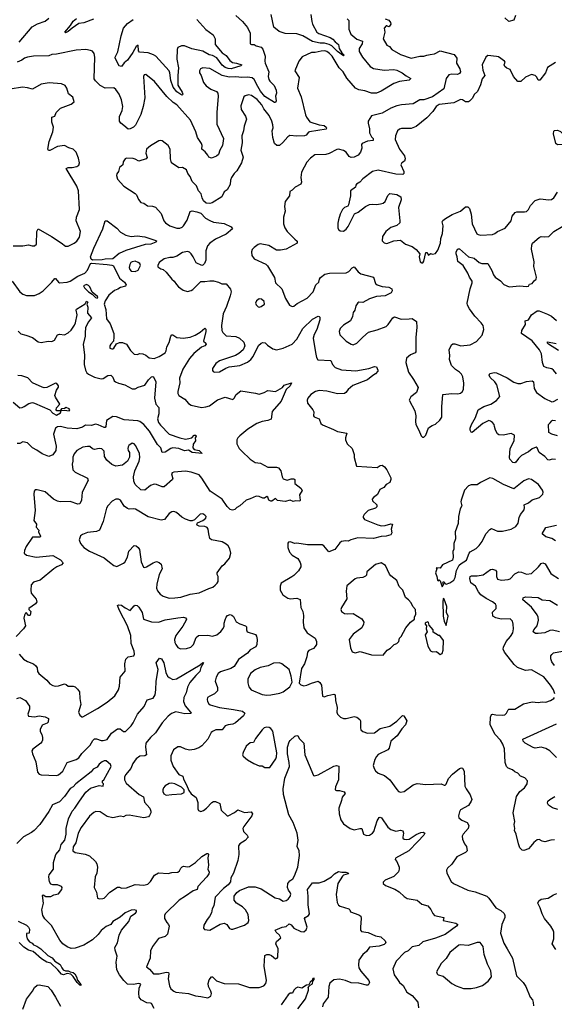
# Model space of a CAD drawing. Extents: x 1954678 to 2060275, y 904822 to 1016299.
# Tile 202 of 256: x 1980554 to 1986072, y 959170 to 969333. Entities that reach past the tile are written whole.
import ezdxf

# ---------------------------------------------------------------- set-up
doc = ezdxf.new("R2010")
doc.units = 0

msp = doc.modelspace()

# ---------------------------------------------------------------- linework, layer by layer
at = {"layer": '0CON20XD'}
for points in [[(1982786, 969376), (1982854, 969315), (1982905, 969251), (1982933, 969195), (1982934, 969084), (1982945, 969078), (1982975, 969078), (1982994, 969064), (1983045, 969050), (1983065, 969028), (1983088, 968955), (1983084, 968906), (1983089, 968885), (1983126, 968795), (1983118, 968745), (1983125, 968715), (1983135, 968698), (1983182, 968652), (1983202, 968605), (1983204, 968575), (1983194, 968545), (1983201, 968495), (1983195, 968477), (1983185, 968477), (1983085, 968540), (1983039, 968595), (1983013, 968643), (1982974, 968715), (1982955, 968732), (1982905, 968739), (1982845, 968735), (1982785, 968743), (1982715, 968738), (1982645, 968755), (1982515, 968829), (1982445, 968837), (1982419, 968825), (1982410, 968805), (1982410, 968785), (1982427, 968757), (1982452, 968685), (1982480, 968650), (1982526, 968616), (1982585, 968590), (1982599, 968575), (1982602, 968545), (1982588, 968375), (1982589, 968255), (1982657, 968105), (1982647, 968035), (1982618, 967985), (1982605, 967942), (1982585, 967923), (1982535, 967904), (1982506, 967915), (1982495, 967933), (1982469, 967969), (1982434, 967995), (1982437, 968035), (1982432, 968055), (1982388, 968118), (1982372, 968175), (1982318, 968295), (1982177, 968455), (1982139, 968479), (1982071, 968541), (1981945, 968693), (1981855, 968768), (1981840, 968765), (1981831, 968745), (1981844, 968525), (1981829, 968435), (1981803, 968355), (1981750, 968245), (1981729, 968225), (1981695, 968206), (1981675, 968204), (1981630, 968240), (1981597, 968265), (1981584, 968285), (1981584, 968335), (1981611, 968395), (1981617, 968435), (1981606, 968505), (1981580, 968565), (1981545, 968611), (1981525, 968628), (1981435, 968626), (1981385, 968652), (1981335, 968702), (1981323, 968723), (1981328, 968945), (1981323, 968985), (1981305, 969007), (1981285, 969016), (1981235, 969024), (1981135, 969019), (1980935, 968976), (1980885, 968972), (1980855, 968960), (1980695, 968956), (1980635, 968947), (1980605, 968937), (1980575, 968915), (1980527, 968893)], [(1980550, 969100), (1980681, 969259), (1980739, 969291), (1980815, 969316), (1980855, 969350)], [(1981315, 969338), (1981215, 969301), (1981165, 969292), (1981094, 969246), (1981055, 969210), (1981025, 969198), (1981020, 969205), (1981077, 969273), (1981105, 969317), (1981139, 969345)], [(1982383, 969335), (1982475, 969231), (1982550, 969175), (1982570, 969135), (1982570, 969075), (1982645, 968992), (1982685, 968963), (1982722, 968912), (1982752, 968892), (1982793, 968885), (1982847, 968865), (1982837, 968855), (1982735, 968825), (1982705, 968828), (1982675, 968840), (1982645, 968863), (1982588, 968938), (1982545, 968962), (1982509, 968970), (1982445, 969007), (1982332, 969032), (1982255, 969063), (1982225, 969062), (1982185, 969045), (1982178, 969025), (1982176, 968925), (1982194, 968835), (1982186, 968755), (1982186, 968656), (1982231, 968585), (1982236, 968564), (1982234, 968556), (1982226, 968554), (1982175, 968588), (1982137, 968635), (1982113, 968705), (1982104, 968784), (1982095, 968806), (1981958, 968955), (1981935, 968971), (1981879, 968989), (1981789, 968999), (1981780, 969010), (1981775, 969069), (1981755, 969056), (1981720, 968995), (1981666, 968914), (1981632, 968888), (1981605, 968848), (1981581, 968855), (1981538, 968935), (1981538, 968945), (1981568, 969002), (1981600, 969165), (1981626, 969245), (1981665, 969295), (1981724, 969336)], [(1983935, 969342), (1983951, 969325), (1983950, 969235), (1983972, 969182), (1984032, 969132), (1984092, 969112), (1984090, 969085), (1984059, 969035), (1984059, 969005), (1984093, 968945), (1984170, 968850), (1984205, 968830), (1984315, 968813), (1984415, 968820), (1984445, 968813), (1984502, 968785), (1984542, 968752), (1984592, 968725), (1984573, 968707), (1984475, 968695), (1984415, 968674), (1984284, 968595), (1984235, 968574), (1984185, 968573), (1984115, 968599), (1984055, 968608), (1984019, 968625), (1983929, 968729), (1983893, 968795), (1983851, 968835), (1983778, 968955), (1983751, 968985), (1983725, 969004), (1983705, 969010), (1983665, 969009), (1983605, 968995), (1983565, 968995), (1983471, 968949), (1983436, 968905), (1983393, 968805), (1983440, 968735), (1983422, 968625), (1983458, 968538), (1983505, 968351), (1983515, 968326), (1983548, 968278), (1983645, 968246), (1983695, 968241), (1983718, 968225), (1983722, 968215), (1983717, 968203), (1983545, 968174), (1983535, 968171), (1983509, 968141), (1983495, 968135), (1983415, 968129), (1983343, 968137), (1983321, 968125), (1983270, 968065), (1983235, 968034), (1983208, 968035), (1983184, 968055), (1983166, 968116), (1983160, 968185), (1983169, 968215), (1983166, 968246), (1983156, 968285), (1983129, 968345), (1983075, 968411), (1983053, 968455), (1983005, 968510), (1982945, 968550), (1982915, 968556), (1982882, 968548), (1982866, 968535), (1982838, 968442), (1982839, 968405), (1982885, 968337), (1982894, 968305), (1982870, 968235), (1982863, 968185), (1982846, 968134), (1982849, 968061), (1982838, 967985), (1982862, 967915), (1982844, 967855), (1982795, 967771), (1982766, 967745), (1982740, 967705), (1982729, 967675), (1982725, 967631), (1982694, 967575), (1982663, 967555), (1982641, 967505), (1982539, 967441), (1982515, 967435), (1982480, 967440), (1982452, 967462), (1982436, 967495), (1982427, 967535), (1982399, 967565), (1982379, 967619), (1982335, 967664), (1982314, 967715), (1982289, 967745), (1982275, 967782), (1982235, 967807), (1982195, 967804), (1982122, 967855), (1982110, 967895), (1982106, 967995), (1982085, 968035), (1982025, 968082), (1982005, 968086), (1981989, 968081), (1981905, 968031), (1981864, 967995), (1981856, 967955), (1981869, 967911), (1981860, 967895), (1981785, 967871), (1981745, 967894), (1981725, 967899), (1981656, 967904), (1981642, 967898), (1981623, 967865), (1981617, 967835), (1981584, 967806), (1981574, 967766), (1981555, 967740), (1981553, 967725), (1981564, 967685), (1981629, 967615), (1981745, 967539), (1981758, 967525), (1981780, 967475), (1981805, 967446), (1981835, 967438), (1981873, 967413), (1981925, 967409), (1981955, 967396), (1982013, 967333), (1982041, 967255), (1982059, 967235), (1982104, 967205), (1982175, 967181), (1982205, 967181), (1982230, 967190), (1982245, 967204), (1982283, 967265), (1982315, 967354), (1982335, 967359), (1982381, 967349), (1982424, 967334), (1982470, 967285), (1982515, 967260), (1982555, 967244), (1982665, 967230), (1982736, 967196), (1982752, 967175), (1982685, 967118), (1982575, 967067), (1982518, 967025), (1982492, 966998), (1982474, 966946), (1982475, 966850), (1982463, 966815), (1982445, 966798), (1982435, 966797), (1982375, 966824), (1982346, 966885), (1982325, 966916), (1982305, 966932), (1982285, 966939), (1982235, 966929), (1982175, 966893), (1982135, 966878), (1982105, 966878), (1982046, 966864), (1981992, 966828), (1981978, 966795), (1981981, 966781), (1982010, 966760), (1982035, 966753), (1982066, 966726), (1982124, 966654), (1982148, 966635), (1982171, 966601)], [(1984325, 969341), (1984365, 969327), (1984380, 969305), (1984383, 969285), (1984372, 969265), (1984365, 969260), (1984345, 969270), (1984335, 969269), (1984316, 969245), (1984321, 969205), (1984304, 969135), (1984345, 969070), (1984370, 969055), (1984396, 969026), (1984484, 968974), (1984595, 968935), (1984685, 968956), (1984725, 968956), (1984755, 968968), (1984792, 968972), (1984835, 968981), (1984895, 969010), (1985037, 968975), (1985066, 968935), (1985062, 968885), (1985098, 968825), (1985102, 968795), (1985095, 968776), (1985073, 968767), (1985015, 968772), (1984985, 968763), (1984957, 968725), (1984931, 968619), (1984814, 968535), (1984725, 968506), (1984685, 968504), (1984615, 968463), (1984495, 968454), (1984447, 968443), (1984385, 968421), (1984295, 968369), (1984185, 968340), (1984152, 968285), (1984149, 968265), (1984164, 968205), (1984164, 968165), (1984186, 968125), (1984201, 968105), (1984202, 968085), (1984145, 968079), (1984090, 968055), (1984083, 968045), (1984087, 968005), (1984073, 967965), (1984046, 967935), (1984007, 967913), (1983975, 967910), (1983955, 967919), (1983923, 967965), (1983895, 967984), (1983845, 967995), (1983826, 967994), (1983748, 967952), (1983715, 967941), (1983601, 967939), (1983556, 967905), (1983517, 967863), (1983462, 967758), (1983457, 967705), (1983464, 967656), (1983457, 967635), (1983396, 967604), (1983365, 967572), (1983341, 967559), (1983337, 967515), (1983294, 967455), (1983288, 967405), (1983294, 967355), (1983276, 967295), (1983276, 967225), (1983289, 967185), (1983316, 967145), (1983395, 967067), (1983417, 967045), (1983417, 967025), (1983305, 966964), (1983247, 966953), (1983205, 966954), (1983125, 967002), (1983035, 967019), (1983015, 967012), (1982975, 966981), (1982955, 966960), (1982946, 966935), (1982950, 966900), (1982975, 966864), (1983095, 966810), (1983112, 966792), (1983185, 966672), (1983194, 966615), (1983260, 966555), (1983297, 966455), (1983338, 966385), (1983365, 966373), (1983385, 966377), (1983418, 966402), (1983520, 966460), (1983582, 966525), (1983612, 966595), (1983643, 966625), (1983649, 966655), (1983660, 966670), (1983705, 966706), (1983752, 966718), (1983925, 966721), (1983950, 966735), (1983985, 966771), (1984005, 966783), (1984049, 966729), (1984075, 966710), (1984205, 966674), (1984228, 966608), (1984243, 966595), (1984295, 966578), (1984365, 966571), (1984394, 966555), (1984397, 966535), (1984387, 966513), (1984325, 966482), (1984235, 966475), (1984165, 966453), (1984095, 966412), (1984055, 966416), (1984045, 966411), (1984025, 966380), (1984013, 966335), (1983995, 966309), (1983990, 966270), (1983968, 966225), (1983895, 966180), (1983861, 966145), (1983850, 966115), (1983859, 966079), (1983923, 966013), (1983975, 965982), (1983995, 965978), (1984035, 965994), (1984094, 966055), (1984155, 966107), (1984245, 966130), (1984336, 966165), (1984358, 966185), (1984406, 966254), (1984423, 966267), (1984493, 966243), (1984575, 966244), (1984605, 966250), (1984649, 966219), (1984653, 966157), (1984644, 966055), (1984642, 965905), (1984635, 965894), (1984586, 965874), (1984545, 965838), (1984539, 965795), (1984566, 965696), (1984620, 965620), (1984668, 965535), (1984651, 965485), (1984590, 965440), (1984574, 965405), (1984633, 965295), (1984643, 965243), (1984639, 965185), (1984644, 965155), (1984673, 965095), (1984697, 965037), (1984712, 965022), (1984725, 965022)], [(1983559, 969385), (1983568, 969315), (1983576, 969285), (1983621, 969205), (1983640, 969190), (1983759, 969149), (1983785, 969132), (1983811, 969105), (1983843, 969075), (1983851, 969035), (1983880, 968990), (1983904, 968965), (1983895, 968959), (1983835, 969003), (1983775, 969064), (1983748, 969078), (1983701, 969091), (1983655, 969091), (1983575, 969107), (1983475, 969167), (1983416, 969185), (1983295, 969190), (1983231, 969211), (1983178, 969255), (1983151, 969385)], [(1985672, 969375), (1985653, 969327), (1985604, 969314), (1985562, 969352)], [(1986085, 968892), (1986002, 968838), (1985980, 968785), (1985922, 968708), (1985905, 968710), (1985891, 968741), (1985876, 968756), (1985838, 968768), (1985775, 968738), (1985725, 968694), (1985695, 968693), (1985651, 968745), (1985615, 968820), (1985583, 968833), (1985561, 968851), (1985556, 968865), (1985566, 968895), (1985559, 968905), (1985495, 968948), (1985474, 968954), (1985385, 968962), (1985364, 968946), (1985329, 968865), (1985335, 968810), (1985356, 968755), (1985327, 968723), (1985309, 968661), (1985278, 968592), (1985245, 968559), (1985229, 968521), (1985195, 968491), (1985185, 968484), (1985155, 968484), (1985125, 968506), (1985105, 968510), (1985035, 968475), (1984885, 968458), (1984854, 968435), (1984819, 968385), (1984755, 968319), (1984645, 968230), (1984595, 968211), (1984495, 968208), (1984475, 968202), (1984455, 968186), (1984432, 968135), (1984431, 968095), (1984475, 967995), (1984525, 967929), (1984533, 967895), (1984526, 967874), (1984497, 967855), (1984487, 967835), (1984520, 967765), (1984520, 967745), (1984510, 967735), (1984435, 967738), (1984255, 967778), (1984196, 967764), (1984095, 967689), (1984065, 967655), (1984031, 967635), (1984022, 967625), (1984020, 967605), (1983970, 967565), (1983970, 967515), (1983949, 967421), (1983941, 967409), (1983908, 967395), (1983887, 967375), (1983863, 967327), (1983844, 967266), (1983838, 967232), (1983839, 967185), (1983846, 967166), (1983862, 967152), (1983895, 967149), (1983925, 967172), (1983945, 967199), (1984010, 967330), (1984046, 967345), (1984124, 967406), (1984165, 967425), (1984195, 967430), (1984236, 967424), (1984279, 967431), (1984305, 967440), (1984325, 967456), (1984355, 967519), (1984375, 967540), (1984447, 967527), (1984488, 967505), (1984493, 967473), (1984464, 967395), (1984479, 967255), (1984476, 967235), (1984445, 967209), (1984385, 967186), (1984332, 967148), (1984300, 967095), (1984295, 967050), (1984315, 967030), (1984345, 967024), (1984415, 967051), (1984485, 967056), (1984535, 967016), (1984605, 966991), (1984645, 966960), (1984683, 966915), (1984678, 966885), (1984687, 966835), (1984705, 966822)], [(1980485, 967000), (1980585, 966997), (1980645, 967010), (1980682, 966998), (1980705, 966998), (1980727, 967015), (1980732, 967145), (1980745, 967174), (1980882, 967095), (1980981, 967031), (1981025, 966994), (1981055, 966996), (1981116, 967025), (1981145, 967048), (1981171, 967089), (1981181, 967145), (1981136, 967256), (1981139, 967295), (1981170, 967375), (1981161, 967565), (1981143, 967613), (1981033, 967795), (1981054, 967806), (1981095, 967807), (1981145, 967818), (1981165, 967830), (1981170, 967855), (1981160, 967905), (1981136, 967965), (1981105, 967996), (1981060, 968010), (1981015, 968033), (1980945, 968024), (1980865, 967981), (1980852, 967982), (1980844, 967995), (1980858, 968075), (1980896, 968174), (1980904, 968225), (1980887, 968275), (1980884, 968326), (1980915, 968337), (1980930, 968375), (1980975, 968419), (1981085, 968459), (1981116, 968485), (1981103, 968533), (1981057, 968567), (1981042, 968625), (1981023, 968653), (1980985, 968672), (1980859, 968681), (1980775, 968668), (1980685, 968616), (1980635, 968630), (1980584, 968636), (1980455, 968616)], [(1986105, 968040), (1986089, 968055), (1986064, 968154), (1986068, 968182), (1986075, 968190), (1986105, 968192), (1986135, 968177), (1986172, 968145), (1986185, 968122), (1986230, 968095), (1986232, 968085), (1986223, 968075), (1986165, 968043), (1986105, 968040)], [(1984705, 966822), (1984715, 966823), (1984725, 966840), (1984745, 966930), (1984755, 966930), (1984775, 966902), (1984795, 966920), (1984815, 966913), (1984845, 966921), (1984870, 966955), (1984896, 967025), (1984902, 967075), (1984919, 967125), (1984924, 967204), (1984913, 967245), (1984921, 967259), (1984948, 967282), (1985018, 967322), (1985105, 967356), (1985155, 967402), (1985181, 967400), (1985197, 967385), (1985213, 967325), (1985223, 967225), (1985273, 967123), (1985285, 967114), (1985315, 967110), (1985434, 967116), (1985458, 967125), (1985485, 967146), (1985565, 967181), (1985626, 967255), (1985637, 967303), (1985668, 967342), (1985685, 967348), (1985765, 967348), (1985786, 967354), (1985807, 967373), (1985826, 967414), (1985875, 967466), (1985925, 967482), (1986017, 967473), (1986043, 967477), (1986066, 967494), (1986105, 967552)], [(1981305, 966850), (1981292, 966862), (1981286, 966885), (1981319, 966975), (1981413, 967175), (1981435, 967258), (1981455, 967257), (1981555, 967180), (1981595, 967140), (1981648, 967108), (1981705, 967096), (1981765, 967102), (1981845, 967091), (1981958, 967055), (1981970, 967045), (1981960, 967035), (1981908, 967015), (1981849, 967011), (1981648, 966952), (1981581, 966919), (1981515, 966863), (1981435, 966862), (1981405, 966853), (1981305, 966850)], [(1984725, 965022), (1984746, 965044), (1984775, 965120), (1984810, 965145), (1984845, 965157), (1984890, 965200), (1984910, 965230), (1984911, 965335), (1984921, 965465), (1985015, 965474), (1985075, 965471), (1985105, 965478), (1985120, 965490), (1985134, 965515), (1985139, 965581), (1985129, 965645), (1985114, 965675), (1985094, 965695), (1985051, 965721), (1985012, 965765), (1984990, 965825), (1984994, 965865), (1984986, 965925), (1985012, 965975), (1985025, 965986), (1985045, 965986), (1985107, 965967), (1985202, 965978), (1985268, 966012), (1985326, 966075), (1985344, 966135), (1985337, 966175), (1985317, 966205), (1985251, 966271), (1985197, 966347), (1985176, 966385), (1985174, 966405), (1985202, 966555), (1985224, 966616), (1985224, 966635), (1985196, 966675), (1985180, 966715), (1985132, 966795), (1985075, 966838), (1985071, 966885), (1985059, 966915), (1985059, 966935), (1985075, 966966), (1985095, 966967), (1985185, 966886), (1985245, 966872), (1985295, 966826), (1985325, 966815), (1985385, 966815), (1985428, 966745), (1985445, 966698), (1985462, 966675), (1985517, 966637), (1985551, 966601), (1985605, 966577), (1985715, 966584), (1985785, 966579), (1985805, 966582), (1985815, 966602), (1985845, 966609), (1985865, 966638), (1985886, 966654), (1985887, 966675), (1985878, 966715), (1985862, 966785), (1985865, 966835), (1985838, 966965), (1985839, 967005), (1985848, 967025), (1985915, 967086), (1985935, 967096), (1985975, 967092), (1986015, 967096), (1986068, 967145), (1986159, 967201)], [(1980475, 966634), (1980555, 966524), (1980585, 966498), (1980624, 966486), (1980705, 966486), (1980755, 966506), (1980795, 966534), (1980885, 966622), (1980915, 966661), (1980925, 966661), (1980953, 966623), (1980965, 966616), (1981045, 966624), (1981075, 966635), (1981155, 966685), (1981225, 966715), (1981252, 966748), (1981283, 966815), (1981295, 966818), (1981455, 966806), (1981505, 966800), (1981521, 966791), (1981585, 966665), (1981636, 966625), (1981654, 966595), (1981645, 966582), (1981595, 966567), (1981568, 966552), (1981534, 966536), (1981475, 966490), (1981435, 966431), (1981424, 966395), (1981442, 966342), (1981449, 966245), (1981489, 966195), (1981524, 966095), (1981527, 966055), (1981521, 966015), (1981493, 965985), (1981483, 965965), (1981485, 965943), (1981505, 965934), (1981515, 965937), (1981525, 965942), (1981552, 965988), (1981585, 965999), (1981615, 965999), (1981655, 965982), (1981699, 965919), (1981735, 965881), (1981765, 965878), (1981795, 965888), (1981824, 965884), (1981855, 965871), (1981891, 965841), (1981943, 965837), (1981994, 965855), (1982056, 965895), (1982066, 965915), (1982072, 965955), (1982098, 966002), (1982113, 966065), (1982125, 966081), (1982135, 966080), (1982175, 966051), (1982245, 966044), (1982265, 966048), (1982315, 966057), (1982365, 966076), (1982415, 966106), (1982465, 966147), (1982475, 966137), (1982475, 966115), (1982452, 966015), (1982476, 965995), (1982479, 965985), (1982465, 965968), (1982429, 965951), (1982352, 965888), (1982306, 965835), (1982238, 965725), (1982203, 965633), (1982206, 965585), (1982186, 965495), (1982187, 965475), (1982198, 965455), (1982257, 965417), (1982295, 965372), (1982323, 965353), (1982431, 965331), (1982475, 965335), (1982512, 965348), (1982595, 965410), (1982674, 965436), (1982755, 965414), (1982768, 965425), (1982788, 965465), (1982835, 965501), (1982989, 965479), (1983025, 965466), (1983076, 965484), (1983115, 965506), (1983195, 965496), (1983265, 965535), (1983285, 965559), (1983360, 965585), (1983346, 965555), (1983305, 965515), (1983253, 965395), (1983160, 965290), (1983150, 965210), (1983115, 965196), (1983055, 965187), (1983002, 965165), (1982907, 965105), (1982825, 965039), (1982806, 965015), (1982794, 964995), (1982796, 964955), (1982818, 964908), (1982848, 964878), (1982931, 964795), (1982985, 964761), (1983040, 964755), (1983115, 964714), (1983205, 964714), (1983225, 964707), (1983249, 964675), (1983263, 964613), (1983274, 964595), (1983315, 964581), (1983355, 964594), (1983385, 964594), (1983394, 964585), (1983393, 964545), (1983457, 964497), (1983468, 964472), (1983442, 964428), (1983450, 964375), (1983445, 964362), (1983405, 964366), (1983375, 964360), (1983345, 964373), (1983295, 964359), (1983215, 964371), (1983195, 964392), (1983155, 964364), (1983145, 964363), (1983127, 964375), (1983116, 964406), (1983105, 964412), (1983080, 964395), (1983065, 964393), (1983025, 964412), (1982995, 964416), (1982933, 964387), (1982890, 964375), (1982826, 964314), (1982795, 964299), (1982773, 964277), (1982751, 964271), (1982725, 964278), (1982695, 964307), (1982644, 964384), (1982519, 964465), (1982435, 964600), (1982405, 964634), (1982323, 964663), (1982265, 964671), (1982145, 964664), (1982127, 964655), (1982121, 964645), (1982134, 964595), (1982131, 964585), (1982045, 964512), (1982025, 964510), (1981965, 964535), (1981943, 964537), (1981905, 964525), (1981845, 964477), (1981805, 964479), (1981746, 964535), (1981732, 964568), (1981729, 964615), (1981742, 964675), (1981786, 964775), (1981794, 964815), (1981790, 964855), (1981753, 964933), (1981735, 964954), (1981715, 964961), (1981682, 964938), (1981672, 964925), (1981671, 964905), (1981674, 964885), (1981686, 964865), (1981688, 964818), (1981666, 964775), (1981615, 964736), (1981545, 964724), (1981505, 964742), (1981452, 964785), (1981429, 964825), (1981425, 964878), (1981402, 964902), (1981375, 964906), (1981325, 964896), (1981305, 964904), (1981277, 964927), (1981255, 964928), (1981205, 964920), (1981144, 964885), (1981115, 964852), (1981102, 964818), (1981103, 964775), (1981096, 964745), (1981101, 964685), (1981125, 964662), (1981255, 964600), (1981262, 964575), (1981197, 964455), (1981191, 964375), (1981174, 964336), (1981155, 964331), (1981075, 964359), (1980973, 964357), (1980945, 964362), (1980903, 964383), (1980815, 964458), (1980735, 964481), (1980715, 964479), (1980704, 964465), (1980699, 964435), (1980712, 964265), (1980701, 964165), (1980726, 964125), (1980724, 964095), (1980750, 964065), (1980749, 964045), (1980768, 964002), (1980765, 963992), (1980755, 963990), (1980685, 963990), (1980621, 963895), (1980603, 963855), (1980600, 963825), (1980625, 963805), (1980725, 963784), (1980895, 963801), (1980976, 963756), (1981002, 963725), (1980985, 963705), (1980936, 963685), (1980905, 963664), (1980765, 963549), (1980695, 963527), (1980671, 963501), (1980668, 963445), (1980672, 963415), (1980723, 963353), (1980732, 963325), (1980717, 963305), (1980648, 963255), (1980649, 963245), (1980668, 963225), (1980662, 963188), (1980655, 963182), (1980645, 963183), (1980625, 963212), (1980615, 963206), (1980605, 963185), (1980596, 963155), (1980613, 963075), (1980592, 963045), (1980518, 962965)], [(1981745, 966733), (1981775, 966746), (1981801, 966795), (1981793, 966815), (1981778, 966828), (1981745, 966840), (1981715, 966835), (1981701, 966825), (1981690, 966805), (1981684, 966775), (1981689, 966755), (1981705, 966737), (1981745, 966733)], [(1981355, 966458), (1981362, 966465), (1981358, 966475), (1981301, 966521), (1981277, 966575), (1981265, 966588), (1981245, 966598), (1981214, 966586), (1981224, 966565), (1981265, 966524), (1981301, 966501), (1981337, 966465), (1981355, 966458)], [(1982171, 966601), (1982192, 966575), (1982241, 966541), (1982285, 966528), (1982325, 966538), (1982342, 966548), (1982425, 966631), (1982465, 966629), (1982515, 966638), (1982553, 966637), (1982605, 966623), (1982640, 966605), (1982686, 966606), (1982730, 966550), (1982736, 966525), (1982726, 966484), (1982689, 966371), (1982655, 966295), (1982636, 966175), (1982641, 966125), (1982649, 966105), (1982685, 966071), (1982785, 966064), (1982824, 966044), (1982866, 966005), (1982879, 965965), (1982861, 965925), (1982814, 965886), (1982782, 965868), (1982615, 965810), (1982577, 965785), (1982543, 965733), (1982543, 965713), (1982551, 965701), (1982565, 965693), (1982615, 965697), (1982683, 965737), (1982715, 965748), (1982825, 965762), (1982905, 965799), (1982939, 965825), (1982963, 965855), (1983020, 965970), (1983045, 965994), (1983065, 966002), (1983088, 965998), (1983113, 965973), (1983167, 965935), (1983205, 965924), (1983275, 965941), (1983366, 965985), (1983415, 966036), (1983475, 966145), (1983575, 966241), (1983635, 966271), (1983645, 966270), (1983651, 966261), (1983651, 966235), (1983621, 966135), (1983594, 966085), (1983584, 966045), (1983606, 965896), (1983616, 965846), (1983632, 965822), (1983764, 965814), (1983781, 965775), (1983811, 965741), (1983875, 965717), (1984025, 965707), (1984156, 965734), (1984215, 965754), (1984235, 965748), (1984251, 965715), (1984251, 965705), (1984225, 965676), (1984199, 965661), (1984145, 965616), (1983993, 965557), (1983943, 965517), (1983921, 965485), (1983905, 965476), (1983835, 965472), (1983725, 965497), (1983646, 965504), (1983606, 965494), (1983559, 965465), (1983529, 965425), (1983522, 965405), (1983524, 965375), (1983581, 965305), (1983589, 965285), (1983587, 965245), (1983595, 965232), (1983610, 965225), (1983645, 965212), (1983661, 965165), (1983680, 965150), (1983794, 965104), (1983835, 965081), (1983930, 965065), (1983916, 965015), (1983917, 964995), (1983933, 964955), (1983986, 964905), (1984006, 964846), (1984007, 964815), (1984030, 964725), (1984245, 964709), (1984275, 964730), (1984295, 964733), (1984318, 964718), (1984344, 964685), (1984386, 964605), (1984386, 964585), (1984374, 964555), (1984337, 964535), (1984311, 964505), (1984272, 964485), (1984248, 964432), (1984205, 964402), (1984192, 964385), (1984196, 964366), (1984241, 964325), (1984240, 964305), (1984225, 964292), (1984150, 964265), (1984108, 964225), (1984098, 964205), (1984098, 964195), (1984112, 964175), (1984250, 964120), (1984288, 964108), (1984325, 964111), (1984385, 964130), (1984402, 964125), (1984389, 964075), (1984394, 964035), (1984383, 964015), (1984335, 964001), (1984285, 963999), (1984205, 963977), (1984045, 963986), (1983973, 963965), (1983945, 963949), (1983915, 963953), (1983875, 963947), (1983857, 963933), (1983807, 963863), (1983745, 963840), (1983693, 963903), (1983675, 963914), (1983525, 963911), (1983415, 963930), (1983395, 963926), (1983345, 963944), (1983330, 963940), (1983321, 963929), (1983320, 963885), (1983337, 963835), (1983365, 963807), (1983425, 963770), (1983450, 963730), (1983456, 963705), (1983456, 963684), (1983433, 963645), (1983385, 963596), (1983363, 963583), (1983251, 963515), (1983241, 963485), (1983242, 963445), (1983270, 963395), (1983322, 963362), (1983345, 963356), (1983415, 963361), (1983448, 963348), (1983454, 963264), (1983476, 963225), (1983483, 963183), (1983479, 963115), (1983488, 963055), (1983521, 963005), (1983605, 962950), (1983618, 962915), (1983616, 962885), (1983605, 962862), (1983585, 962844), (1983538, 962822), (1983526, 962805), (1983517, 962755), (1983492, 962685), (1983462, 962635), (1983440, 962485), (1983456, 962466), (1983485, 962458), (1983517, 962463), (1983565, 962484), (1983635, 962504), (1983653, 962493), (1983670, 962465), (1983681, 962351), (1983695, 962344), (1983735, 962356), (1983795, 962370), (1983810, 962365), (1983814, 962305), (1983830, 962235), (1983826, 962185), (1983834, 962165), (1983865, 962134), (1983895, 962121), (1983925, 962120), (1984005, 962141), (1984034, 962135), (1984065, 962111), (1984072, 962095), (1984070, 962025), (1984075, 962002), (1984094, 961984), (1984145, 961968), (1984215, 961971), (1984274, 962015), (1984375, 962040), (1984447, 962093), (1984505, 962150), (1984518, 962148), (1984549, 962095), (1984537, 962055), (1984498, 962012), (1984449, 961941), (1984385, 961886), (1984366, 961815), (1984354, 961795), (1984255, 961748), (1984235, 961727), (1984218, 961695), (1984203, 961633), (1984211, 961605), (1984228, 961578), (1984255, 961556), (1984320, 961530), (1984375, 961486), (1984445, 961387), (1984465, 961367), (1984485, 961359), (1984522, 961365), (1984615, 961434), (1984655, 961448), (1984745, 961438), (1984905, 961446), (1984935, 961430), (1984945, 961433), (1984955, 961442), (1984981, 961499), (1985021, 961545), (1985095, 961604), (1985115, 961610), (1985126, 961606), (1985142, 961575), (1985150, 961420), (1985163, 961393), (1985205, 961333), (1985220, 961285), (1985214, 961265), (1985187, 961223), (1985105, 961176), (1985092, 961155), (1985083, 961115), (1985086, 961095), (1985118, 961072), (1985172, 961045), (1985190, 961015), (1985183, 960985), (1985131, 960925), (1985122, 960905), (1985125, 960873), (1985145, 960827), (1985165, 960798), (1985173, 960755), (1985155, 960737), (1985067, 960693), (1985014, 960616), (1984968, 960575), (1984960, 960555), (1984963, 960525), (1985008, 960438), (1985031, 960415), (1985178, 960348), (1985255, 960332), (1985374, 960285), (1985396, 960265), (1985467, 960165), (1985519, 960139), (1985555, 960107), (1985562, 960085), (1985561, 960065), (1985531, 959995), (1985518, 959905), (1985550, 959800), (1985585, 959744), (1985639, 959645), (1985683, 959465), (1985751, 959395), (1985779, 959355), (1985824, 959244), (1985846, 959216), (1985855, 959190), (1985856, 959155)], [(1980537, 966117), (1980565, 966090), (1980618, 966078), (1980685, 966051), (1980745, 966006), (1980775, 966000), (1980846, 966014), (1980885, 966011), (1980914, 966026), (1980945, 966081), (1980965, 966086), (1981015, 966081), (1981055, 966101), (1981085, 966129), (1981120, 966180), (1981129, 966205), (1981146, 966285), (1981136, 966335), (1981140, 966345), (1981230, 966400), (1981245, 966428), (1981256, 966416), (1981248, 966395), (1981257, 966365), (1981254, 966305), (1981296, 966255), (1981265, 966215), (1981232, 966155), (1981228, 966098), (1981228, 966065), (1981209, 965981), (1981221, 965875), (1981218, 965775), (1981232, 965715), (1981248, 965688), (1981264, 965675), (1981325, 965644), (1981395, 965624), (1981415, 965629), (1981465, 965661), (1981494, 965664), (1981514, 965644), (1981530, 965605), (1981543, 965595), (1981575, 965581), (1981640, 965565), (1981715, 965521), (1981745, 965524), (1981775, 965540), (1981845, 965562), (1981884, 965615), (1981915, 965646), (1981925, 965651), (1981935, 965646), (1981958, 965595), (1981946, 965425), (1981960, 965365), (1981990, 965330), (1981989, 965265), (1981977, 965213), (1981985, 965175), (1982007, 965147)], [(1983025, 966366), (1983045, 966373), (1983080, 966395), (1983078, 966425), (1983048, 966448), (1983025, 966453), (1982998, 966432), (1982989, 966405), (1982995, 966390), (1983015, 966370), (1983025, 966366)], [(1986095, 965676), (1986065, 965714), (1986045, 965728), (1985995, 965738), (1985964, 965754), (1985949, 965795), (1985939, 965885), (1985920, 965925), (1985845, 966017), (1985735, 966095), (1985738, 966125), (1985774, 966185), (1985771, 966225), (1985807, 966233), (1985835, 966286), (1985895, 966329), (1985915, 966327), (1986002, 966292), (1986042, 966272), (1986095, 966229)], [(1986115, 965918), (1986012, 965985), (1986003, 965995), (1986002, 966008), (1986092, 965992)], [(1986085, 964792), (1986055, 964796), (1986015, 964786), (1986005, 964790), (1985973, 964823), (1985917, 964865), (1985896, 964915), (1985885, 964919), (1985845, 964903), (1985807, 964873), (1985735, 964834), (1985702, 964805), (1985675, 964765), (1985665, 964759), (1985645, 964763), (1985613, 964795), (1985608, 964815), (1985616, 964905), (1985658, 964985), (1985661, 965045), (1985625, 965061), (1985545, 965044), (1985498, 965048), (1985487, 965057), (1985465, 965097), (1985456, 965135), (1985451, 965155), (1985434, 965175), (1985415, 965190), (1985395, 965194), (1985335, 965164), (1985225, 965072), (1985215, 965074), (1985204, 965095), (1985205, 965115), (1985218, 965155), (1985259, 965225), (1985286, 965305), (1985345, 965340), (1985417, 965363), (1985477, 965403), (1985511, 965445), (1985479, 965565), (1985458, 965595), (1985411, 965641), (1985401, 965665), (1985405, 965680), (1985455, 965691), (1985475, 965688), (1985585, 965637), (1985655, 965593), (1985695, 965576), (1985725, 965578), (1985785, 965599), (1985845, 965604), (1985856, 965595), (1985864, 965525), (1985888, 965485), (1985975, 965421), (1986045, 965390), (1986065, 965391), (1986107, 965415)], [(1980485, 965386), (1980555, 965326), (1980581, 965329), (1980601, 965339), (1980648, 965372), (1980685, 965380), (1980705, 965376), (1980866, 965306), (1980895, 965270), (1980935, 965250), (1980974, 965275), (1980982, 965298), (1981015, 965302), (1981066, 965295), (1981072, 965305), (1981066, 965315), (1981035, 965329), (1981015, 965320), (1980985, 965317), (1980973, 965297), (1980937, 965297), (1980930, 965305), (1980933, 965325), (1980967, 965365), (1980922, 965435), (1980916, 965455), (1980932, 965508), (1980955, 965540), (1980953, 965555), (1980937, 965577), (1980925, 965582), (1980833, 965537), (1980807, 965533), (1980785, 965539), (1980685, 965584), (1980637, 965637), (1980575, 965655), (1980535, 965659)], [(1982007, 965147), (1982095, 965055), (1982205, 965015), (1982265, 965002), (1982284, 965006), (1982332, 965018), (1982355, 965044), (1982372, 965045), (1982374, 965035), (1982364, 965015), (1982370, 964985), (1982345, 964952), (1982342, 964915), (1982355, 964896), (1982406, 964885), (1982437, 964855), (1982335, 964866), (1982295, 964889), (1982255, 964881), (1982195, 964905), (1982135, 964915), (1982115, 964908), (1982055, 964870), (1982025, 964864), (1982009, 964915), (1981975, 964949), (1981894, 965085), (1981835, 965155), (1981795, 965184), (1981772, 965192), (1981631, 965201), (1981554, 965235), (1981515, 965238), (1981449, 965195), (1981444, 965135), (1981436, 965125), (1981426, 965124), (1981365, 965152), (1981335, 965159), (1981295, 965144), (1981233, 965147), (1981202, 965128), (1981145, 965109), (1981045, 965118), (1980975, 965132), (1980945, 965131), (1980924, 965115), (1980904, 965056), (1980931, 964931), (1980928, 964885), (1980895, 964841), (1980855, 964824), (1980785, 964851), (1980730, 964890), (1980685, 964914), (1980634, 964964), (1980585, 964974), (1980555, 964959), (1980527, 964957)], [(1986105, 965039), (1986045, 965055), (1986015, 965073), (1986012, 965155), (1986030, 965170), (1986045, 965193), (1986055, 965199), (1986085, 965196)], [(1984915, 963480), (1984930, 963505), (1984922, 963515), (1984925, 963530), (1984935, 963530), (1984942, 963512), (1984955, 963508), (1984995, 963519), (1985035, 963546), (1985049, 963575), (1985061, 963649), (1985089, 963701), (1985109, 963721), (1985167, 963753), (1985193, 963825), (1985205, 963840), (1985266, 963874), (1985298, 963905), (1985327, 963945), (1985366, 964025), (1985405, 964071), (1985425, 964080), (1985485, 964052), (1985537, 964053), (1985625, 964074), (1985675, 964100), (1985698, 964135), (1985710, 964195), (1985722, 964225), (1985761, 964275), (1985766, 964296), (1985762, 964325), (1985805, 964345), (1985845, 964378), (1985918, 964402), (1985953, 964435), (1985958, 964455), (1985950, 964475), (1985909, 964535), (1985835, 964586), (1985805, 964592), (1985758, 964572), (1985655, 964492), (1985546, 964536), (1985438, 964598), (1985405, 964604), (1985310, 964555), (1985275, 964530), (1985215, 964532), (1985185, 964520), (1985146, 964475), (1985109, 964375), (1985107, 964355), (1985117, 964315), (1985100, 964285), (1985084, 964206), (1985078, 964132), (1985048, 964045), (1985051, 963975), (1985034, 963926), (1985034, 963866), (1985026, 963844), (1985028, 963785), (1985021, 963755), (1984918, 963705), (1984895, 963670), (1984852, 963675), (1984860, 963665), (1984844, 963625), (1984858, 963585), (1984865, 963548), (1984875, 963542), (1984885, 963550), (1984895, 963540), (1984915, 963480)], [(1982095, 963362), (1982155, 963364), (1982218, 963372), (1982315, 963403), (1982405, 963416), (1982505, 963463), (1982546, 963474), (1982573, 963495), (1982593, 963515), (1982603, 963535), (1982602, 963585), (1982593, 963605), (1982593, 963625), (1982642, 963695), (1982672, 963715), (1982719, 963775), (1982732, 963825), (1982722, 963872), (1982705, 963901), (1982685, 963920), (1982642, 963942), (1982535, 963963), (1982518, 963978), (1982505, 964025), (1982500, 964075), (1982490, 964090), (1982465, 964100), (1982405, 964104), (1982386, 964115), (1982381, 964125), (1982389, 964141), (1982445, 964164), (1982475, 964189), (1982478, 964205), (1982465, 964220), (1982445, 964232), (1982415, 964230), (1982359, 964171), (1982335, 964159), (1982315, 964159), (1982266, 964176), (1982228, 964198), (1982173, 964247), (1982145, 964258), (1982125, 964254), (1982095, 964234), (1982048, 964175), (1982015, 964166), (1981880, 964200), (1981749, 964279), (1981725, 964284), (1981685, 964280), (1981665, 964287), (1981633, 964313), (1981594, 964374), (1981575, 964384), (1981545, 964382), (1981508, 964362), (1981464, 964316), (1981450, 964290), (1981415, 964152), (1981376, 964065), (1981345, 964049), (1981252, 964038), (1981202, 964018), (1981181, 964005), (1981166, 963965), (1981181, 963925), (1981215, 963886), (1981275, 963848), (1981427, 963777), (1981481, 963735), (1981525, 963699), (1981555, 963689), (1981625, 963724), (1981638, 963735), (1981666, 963785), (1981682, 963848), (1981734, 963906), (1981755, 963902), (1981777, 963885), (1981789, 963865), (1981806, 963736), (1981833, 963683), (1981845, 963680), (1981864, 963686), (1981932, 963728), (1981965, 963740), (1981995, 963731), (1982014, 963714), (1982023, 963665), (1981994, 963605), (1981970, 963505), (1981966, 963465), (1981975, 963439), (1982005, 963404), (1982035, 963381), (1982095, 963362)], [(1986085, 963952), (1986045, 963978), (1985985, 963995), (1985948, 964025), (1985985, 964090), (1986095, 964117)], [(1984305, 962773), (1984347, 962825), (1984382, 962845), (1984418, 962885), (1984445, 962893), (1984466, 962914), (1984475, 962950), (1984492, 962965), (1984541, 963055), (1984588, 963115), (1984630, 963145), (1984630, 963165), (1984642, 963195), (1984638, 963245), (1984610, 963275), (1984593, 963315), (1984566, 963346), (1984535, 963368), (1984510, 963445), (1984472, 963482), (1984447, 963545), (1984385, 963593), (1984371, 963611), (1984329, 963699), (1984285, 963726), (1984225, 963710), (1984138, 963635), (1984132, 963598), (1984122, 963588), (1984094, 963576), (1984035, 963569), (1984015, 963561), (1983932, 963488), (1983924, 963435), (1983931, 963355), (1983874, 963265), (1983870, 963245), (1983877, 963225), (1983905, 963205), (1983935, 963200), (1983995, 963204), (1984087, 963147), (1984107, 963115), (1984104, 963095), (1984085, 963057), (1983995, 962991), (1983954, 962935), (1983969, 962849), (1983987, 962807), (1984015, 962799), (1984068, 962812), (1984185, 962776), (1984305, 962773)], [(1986076, 962374), (1986064, 962415), (1986034, 962465), (1985965, 962549), (1985835, 962621), (1985775, 962614), (1985692, 962645), (1985658, 962678), (1985558, 962805), (1985545, 962835), (1985547, 962855), (1985575, 962913), (1985620, 962965), (1985644, 963005), (1985651, 963045), (1985648, 963095), (1985642, 963125), (1985615, 963149), (1985525, 963145), (1985469, 963159), (1985439, 963175), (1985435, 963217), (1985472, 963255), (1985471, 963285), (1985465, 963299), (1985435, 963323), (1985368, 963358), (1985314, 963395), (1985288, 963428), (1985258, 963485), (1985211, 963521), (1985201, 963565), (1985203, 963587), (1985217, 963593), (1985275, 963591), (1985339, 963601), (1985415, 963657), (1985435, 963662), (1985465, 963652), (1985475, 963637), (1985476, 963585), (1985487, 963557), (1985527, 963547), (1985596, 963554), (1985615, 963563), (1985665, 963614), (1985705, 963632), (1985735, 963629), (1985785, 963610), (1985835, 963618), (1985908, 963685), (1985935, 963720), (1985955, 963727), (1985977, 963715), (1986035, 963618), (1986050, 963605), (1986115, 963564)], [(1984955, 963080), (1984978, 963175), (1984958, 963215), (1984962, 963275), (1984935, 963350), (1984925, 963360), (1984920, 963325), (1984926, 963175), (1984934, 963124), (1984955, 963080)], [(1986125, 963013), (1986055, 963033), (1986025, 963029), (1985975, 963005), (1985904, 962996), (1985878, 962998), (1985854, 963014), (1985859, 963035), (1985894, 963076), (1985910, 963135), (1985907, 963165), (1985895, 963191), (1985835, 963268), (1985748, 963345), (1985749, 963365), (1985775, 963377), (1985905, 963367), (1985945, 963344), (1986025, 963338), (1986105, 963288)], [(1980548, 962785), (1980593, 962733), (1980635, 962707), (1980695, 962684), (1980721, 962665), (1980733, 962643), (1980739, 962605), (1980751, 962585), (1980834, 962515), (1980866, 962476), (1980895, 962461), (1980925, 962454), (1980955, 962456), (1981015, 962476), (1981035, 962469), (1981055, 962452), (1981105, 962452), (1981125, 962445), (1981152, 962422), (1981170, 962395), (1981176, 962325), (1981184, 962265), (1981160, 962185), (1981175, 962153), (1981195, 962136), (1981205, 962136), (1981358, 962222), (1981455, 962290), (1981537, 962355), (1981574, 962415), (1981584, 962455), (1981590, 962545), (1981641, 962609), (1981640, 962685), (1981648, 962732), (1981672, 962755), (1981732, 962768), (1981739, 962785), (1981734, 962815), (1981705, 962895), (1981702, 962975), (1981667, 963075), (1981584, 963235), (1981564, 963285), (1981578, 963292), (1981605, 963289), (1981642, 963262)], [(1981642, 963262), (1981695, 963236), (1981735, 963282), (1981745, 963289), (1981765, 963287), (1981785, 963270), (1981819, 963215), (1981831, 963145), (1981915, 963116), (1981985, 963115), (1982055, 963137), (1982185, 963158), (1982244, 963164), (1982265, 963159), (1982274, 963145), (1982271, 963135), (1982238, 963072), (1982165, 962975), (1982152, 962935), (1982154, 962905), (1982164, 962885), (1982185, 962854), (1982215, 962839), (1982276, 962844), (1982319, 962855), (1982349, 962885), (1982374, 962956), (1982398, 962975), (1982495, 962979), (1982545, 962970), (1982590, 962985), (1982631, 963019), (1982655, 963049), (1982665, 963072), (1982665, 963105), (1982675, 963137), (1982684, 963166), (1982698, 963182), (1982725, 963192), (1982745, 963187), (1982762, 963172), (1982788, 963118), (1982825, 963097), (1982886, 963075), (1982894, 963065), (1982894, 963034), (1982902, 963015), (1982987, 962987), (1982998, 962968), (1983005, 962935), (1983001, 962885), (1982990, 962860), (1982932, 962828), (1982905, 962794), (1982812, 962728), (1982769, 962655), (1982734, 962636), (1982625, 962600), (1982603, 962585), (1982581, 962545), (1982572, 962505), (1982595, 962440), (1982594, 962405), (1982566, 962374), (1982515, 962352), (1982494, 962335), (1982489, 962315), (1982491, 962295), (1982505, 962272), (1982521, 962261), (1982615, 962232), (1982762, 962212), (1982855, 962197), (1982879, 962175), (1982865, 962148), (1982782, 962075), (1982755, 962060), (1982705, 962055), (1982675, 962045), (1982645, 962004), (1982578, 962002), (1982543, 961987), (1982531, 961975), (1982497, 961905), (1982435, 961839), (1982403, 961817), (1982355, 961800), (1982305, 961793), (1982265, 961804), (1982215, 961828), (1982185, 961828), (1982140, 961795), (1982113, 961735), (1982115, 961690), (1982137, 961625), (1982195, 961543), (1982237, 961525), (1982244, 961494), (1982276, 961435), (1982299, 961375), (1982325, 961341), (1982374, 961304), (1982393, 961253), (1982394, 961186), (1982399, 961169), (1982425, 961160), (1982451, 961169), (1982482, 961195), (1982536, 961254), (1982555, 961264), (1982575, 961264), (1982621, 961241), (1982632, 961175), (1982695, 961116), (1982705, 961116), (1982770, 961150), (1982805, 961176), (1982875, 961151), (1982942, 961155), (1982956, 961135), (1982950, 961115), (1982866, 961005), (1982858, 960985), (1982864, 960955), (1982902, 960915), (1982911, 960895), (1982881, 960859), (1982826, 960825), (1982812, 960805), (1982816, 960715), (1982807, 960655), (1982759, 960525), (1982734, 960475), (1982729, 960435), (1982706, 960404), (1982659, 960365), (1982572, 960275), (1982558, 960185), (1982540, 960155), (1982533, 960115), (1982514, 960076), (1982489, 960045), (1982455, 959988), (1982452, 959955), (1982461, 959941), (1982515, 959936), (1982623, 959997), (1982665, 960006), (1982692, 959995), (1982721, 959951), (1982735, 959945), (1982754, 959946), (1982873, 959985), (1982912, 960015), (1982920, 960035), (1982911, 960095), (1982885, 960144), (1982855, 960175), (1982792, 960212), (1982766, 960245), (1982768, 960285), (1982795, 960323), (1982824, 960346), (1982917, 960383), (1982985, 960381), (1983045, 960362), (1983190, 960270), (1983235, 960260), (1983275, 960234), (1983305, 960241), (1983325, 960254), (1983347, 960283), (1983351, 960305), (1983346, 960325), (1983328, 960348), (1983318, 960375), (1983320, 960415), (1983342, 960445), (1983374, 960465), (1983390, 960495), (1983424, 960586), (1983441, 960705), (1983437, 960755), (1983418, 960798), (1983429, 960865), (1983417, 960935), (1983376, 961045), (1983331, 961125), (1983278, 961335), (1983275, 961395), (1983292, 961505), (1983337, 961623), (1983336, 961665), (1983318, 961755), (1983318, 961825), (1983335, 961880), (1983345, 961894), (1983395, 961936), (1983415, 961944), (1983425, 961940), (1983441, 961911), (1983486, 961866), (1983498, 961745), (1983585, 961532), (1983595, 961528), (1983635, 961540), (1983795, 961629), (1983825, 961634), (1983848, 961628), (1983843, 961485), (1983814, 961415), (1983810, 961385), (1983825, 961377), (1983856, 961376), (1983902, 961362), (1983912, 961345), (1983882, 961308), (1983877, 961275), (1983849, 961195), (1983851, 961135), (1983867, 961075), (1983895, 961034), (1983965, 960984), (1984005, 960971), (1984065, 960986), (1984084, 960984), (1984103, 960925), (1984135, 960912), (1984163, 960917), (1984194, 960935), (1984208, 960955), (1984242, 961065), (1984265, 961099), (1984275, 961103), (1984290, 961095), (1984355, 960997), (1984384, 960974), (1984435, 960958), (1984485, 960967), (1984510, 960960), (1984517, 960935), (1984508, 960895), (1984510, 960885), (1984523, 960875), (1984545, 960870), (1984575, 960875), (1984645, 960922), (1984695, 960944), (1984718, 960948), (1984736, 960936), (1984726, 960915), (1984665, 960849), (1984569, 960755), (1984432, 960678), (1984431, 960665), (1984446, 960645), (1984471, 960585), (1984472, 960565), (1984463, 960537), (1984415, 960489), (1984325, 960451), (1984305, 960430), (1984307, 960415), (1984328, 960395), (1984425, 960358), (1984469, 960329), (1984522, 960282), (1984553, 960263), (1984655, 960243), (1984705, 960204), (1984768, 960185), (1984798, 960148), (1984818, 960108), (1984836, 960086), (1984932, 960065), (1984924, 960034), (1985056, 960006), (1985077, 959995), (1985062, 959975), (1984945, 959890), (1984845, 959852), (1984715, 959816), (1984675, 959776), (1984606, 959764), (1984565, 959722), (1984525, 959703), (1984438, 959615), (1984406, 959535), (1984418, 959475), (1984455, 959425), (1984474, 959395), (1984513, 959363), (1984551, 959295), (1984605, 959262), (1984662, 959192), (1984669, 959135)], [(1984895, 962782), (1984915, 962792), (1984926, 962825), (1984927, 962925), (1984890, 962975), (1984875, 962978), (1984822, 963012), (1984820, 963035), (1984782, 963082), (1984775, 963110), (1984765, 963118), (1984748, 963112), (1984740, 963105), (1984740, 963095), (1984752, 963075), (1984748, 963045), (1984758, 963015), (1984738, 962985), (1984768, 962865), (1984795, 962818), (1984815, 962808), (1984855, 962812), (1984895, 962782)], [(1980525, 962326), (1980555, 962338), (1980615, 962305), (1980656, 962246), (1980656, 962215), (1980639, 962165), (1980643, 962145), (1980705, 962138), (1980756, 962146), (1980816, 962136), (1980851, 962121), (1980849, 962081), (1980839, 962071), (1980785, 962050), (1980766, 962005), (1980766, 961985), (1980782, 961955), (1980790, 961925), (1980789, 961895), (1980782, 961878), (1980773, 961865), (1980688, 961802), (1980680, 961785), (1980686, 961755), (1980722, 961672), (1980736, 961566), (1980756, 961546), (1980777, 961537), (1980935, 961531), (1980955, 961538), (1980999, 961575), (1981043, 961667), (1981135, 961698), (1981164, 961715), (1981195, 961760), (1981282, 961845), (1981308, 961892), (1981325, 961909), (1981345, 961910), (1981395, 961891), (1981415, 961891), (1981455, 961904), (1981501, 961969), (1981565, 962013), (1981592, 962012), (1981625, 961986), (1981645, 961986), (1981705, 962045), (1981726, 962075), (1981770, 962165), (1981837, 962243), (1981868, 962312), (1981930, 962330), (1981951, 962365), (1981959, 962415), (1981961, 962505), (1981983, 962625), (1981964, 962696), (1981997, 962743), (1982018, 962735), (1982042, 962695), (1982061, 962595), (1982078, 962558), (1982095, 962542), (1982135, 962521), (1982171, 962529), (1982416, 962674), (1982445, 962698), (1982452, 962695), (1982424, 962646), (1982412, 962605), (1982371, 962565), (1982310, 962490), (1982287, 962443), (1982271, 962385), (1982249, 962335), (1982246, 962296), (1982261, 962251), (1982316, 962185), (1982323, 962175), (1982320, 962170), (1982259, 962169), (1982165, 962187), (1982120, 962170), (1982085, 962144), (1982025, 962075), (1981955, 961972), (1981905, 961925), (1981857, 961865), (1981851, 961825), (1981862, 961745), (1981845, 961735), (1981795, 961730), (1981755, 961704), (1981720, 961655), (1981701, 961605), (1981645, 961537), (1981636, 961515), (1981634, 961485), (1981654, 961454), (1981787, 961337), (1981830, 961310), (1981843, 961255), (1981896, 961195), (1981909, 961165), (1981909, 961145), (1981895, 961118), (1981882, 961105), (1981835, 961095), (1981685, 961121), (1981651, 961119), (1981625, 961106), (1981595, 961110), (1981515, 961096), (1981458, 961108), (1981385, 961156), (1981341, 961159), (1981319, 961151), (1981275, 961111), (1981189, 960995), (1981159, 960935), (1981133, 960837), (1981106, 960795), (1981103, 960753), (1981125, 960735), (1981229, 960719), (1981273, 960703), (1981336, 960645), (1981350, 960620), (1981356, 960585), (1981349, 960525), (1981334, 960485), (1981324, 960374), (1981347, 960327), (1981357, 960267), (1981377, 960257), (1981412, 960262), (1981425, 960267), (1981483, 960327), (1981565, 960378), (1981585, 960380), (1981605, 960370), (1981655, 960373), (1981745, 960408), (1981835, 960400), (1981875, 960411), (1981905, 960439), (1981945, 960504), (1981985, 960526), (1982085, 960520), (1982125, 960530), (1982185, 960535), (1982203, 960547), (1982216, 960575), (1982230, 960590), (1982245, 960596), (1982285, 960589), (1982305, 960593), (1982369, 960635), (1982435, 960696), (1982486, 960726), (1982500, 960725), (1982503, 960715), (1982497, 960683), (1982502, 960605), (1982496, 960565), (1982511, 960535), (1982507, 960515), (1982487, 960485), (1982393, 960387), (1982384, 960355), (1982345, 960340), (1982265, 960286), (1982199, 960245), (1982055, 960104), (1982048, 960085), (1982050, 960055), (1982071, 960015), (1982090, 959995), (1982097, 959975), (1982079, 959895), (1982055, 959870), (1981985, 959849), (1981923, 959767), (1981905, 959720), (1981900, 959645), (1981862, 959555), (1981895, 959534), (1981936, 959486), (1981995, 959485), (1982065, 959500), (1982089, 959499), (1982094, 959484), (1982087, 959433), (1982100, 959360), (1982115, 959330), (1982145, 959304), (1982165, 959296), (1982295, 959282), (1982367, 959257), (1982425, 959251), (1982495, 959235), (1982525, 959254), (1982532, 959282), (1982528, 959305), (1982503, 959355), (1982498, 959385), (1982508, 959422), (1982535, 959454), (1982545, 959454), (1982585, 959411), (1982665, 959386), (1982812, 959382), (1982925, 959344), (1983025, 959344), (1983075, 959360), (1983095, 959385), (1983102, 959415), (1983078, 959562), (1983085, 959672), (1983105, 959684), (1983130, 959685), (1983154, 959674), (1983195, 959638), (1983212, 959645), (1983217, 959655), (1983221, 959741), (1983199, 959795), (1983205, 959817), (1983250, 959855), (1983236, 959885), (1983201, 959915), (1983192, 959935), (1983263, 959965), (1983305, 959972), (1983335, 959999), (1983355, 959990), (1983385, 959956), (1983455, 959921), (1983485, 959918), (1983511, 959939), (1983521, 959965), (1983493, 960055), (1983499, 960065), (1983535, 960087), (1983545, 960105), (1983532, 960195), (1983533, 960285), (1983525, 960355), (1983576, 960424), (1983645, 960425), (1983698, 960442), (1983772, 960485), (1983804, 960516), (1983845, 960541), (1983878, 960532), (1983920, 960535), (1983947, 960525), (1983943, 960515), (1983897, 960503), (1983887, 960493), (1983839, 960415), (1983822, 960302), (1983830, 960220), (1983844, 960194), (1983862, 960182), (1983952, 960155), (1983962, 960145), (1983968, 960125), (1984055, 960093), (1984075, 960078), (1984080, 960055), (1984070, 959965)], [(1986075, 962667), (1986047, 962705), (1986036, 962735), (1986036, 962765), (1986045, 962782), (1986065, 962796), (1986155, 962814)], [(1983105, 962361), (1983145, 962364), (1983238, 962382), (1983272, 962395), (1983342, 962445), (1983366, 962494), (1983356, 962556), (1983334, 962624), (1983258, 962685), (1983235, 962695), (1983175, 962692), (1983117, 962665), (1983035, 962646), (1982985, 962622), (1982936, 962584), (1982909, 962525), (1982909, 962489), (1982920, 962445), (1982944, 962414), (1983055, 962368), (1983105, 962361)], [(1986075, 960866), (1986036, 960864), (1985975, 960846), (1985945, 960854), (1985915, 960872), (1985895, 960868), (1985859, 960841), (1985829, 960801), (1985805, 960776), (1985756, 960756), (1985740, 960760), (1985716, 960785), (1985701, 960825), (1985678, 960925), (1985660, 960965), (1985664, 960986), (1985656, 961025), (1985664, 961055), (1985646, 961145), (1985682, 961315), (1985715, 961366), (1985765, 961405), (1985791, 961445), (1985794, 961475), (1985768, 961508), (1985723, 961523), (1985695, 961556), (1985665, 961569), (1985640, 961590), (1985596, 961606), (1985579, 961625), (1985564, 961665), (1985558, 961805), (1985539, 961855), (1985516, 961895), (1985463, 961955), (1985411, 962055), (1985412, 962135), (1985425, 962162), (1985435, 962166), (1985467, 962157), (1985536, 962154), (1985561, 962159), (1985579, 962175), (1985595, 962209), (1985604, 962216), (1985665, 962215), (1985755, 962272), (1985845, 962291), (1985905, 962284), (1985945, 962291), (1985985, 962289), (1986033, 962305), (1986066, 962325), (1986073, 962337)], [(1983135, 961613), (1983198, 961705), (1983206, 961725), (1983207, 961765), (1983165, 961988), (1983145, 962016), (1983128, 962028), (1983105, 962031), (1983077, 962023), (1983056, 962004), (1982987, 961915), (1982967, 961873), (1982933, 961867), (1982893, 961835), (1982860, 961770), (1982854, 961744), (1982861, 961731), (1982905, 961692), (1982970, 961655), (1983025, 961632), (1983055, 961630), (1983085, 961613), (1983135, 961613)], [(1986095, 961718), (1986025, 961787), (1985985, 961809), (1985935, 961823), (1985875, 961815), (1985855, 961820), (1985770, 961865), (1985749, 961885), (1985746, 961905), (1986095, 962066)], [(1981584, 959475), (1981556, 959525), (1981550, 959605), (1981559, 959665), (1981538, 959728), (1981536, 959755), (1981563, 959805), (1981582, 959885), (1981605, 959934), (1981679, 960025), (1981700, 960080), (1981750, 960110), (1981760, 960125), (1981758, 960138), (1981736, 960146), (1981705, 960143), (1981644, 960115), (1981590, 960070), (1981515, 960024), (1981495, 959995), (1981445, 959974), (1981395, 959932), (1981365, 959890), (1981306, 959834), (1981215, 959780), (1981125, 959750), (1981085, 959746), (1981045, 959762), (1980999, 959795), (1980967, 959833), (1980882, 959982), (1980813, 960053), (1980794, 960085), (1980781, 960145), (1980801, 960215), (1980788, 960292), (1980795, 960298), (1980824, 960284), (1980875, 960282), (1980905, 960298), (1980955, 960311), (1980989, 960355), (1980992, 960375), (1980987, 960387), (1980945, 960404), (1980895, 960402), (1980875, 960411), (1980862, 960435), (1980853, 960485), (1980859, 960505), (1980903, 960565), (1980904, 960635), (1980927, 960715), (1980968, 960765), (1980982, 960818), (1981018, 960865), (1981032, 960925), (1981032, 960985), (1981056, 961085), (1981095, 961164), (1981124, 961195), (1981172, 961265), (1981235, 961359), (1981285, 961400), (1981375, 961429), (1981415, 961420), (1981418, 961445), (1981410, 961455), (1981410, 961475), (1981422, 961485), (1981497, 961625), (1981490, 961645), (1981445, 961684), (1981425, 961684), (1981405, 961671), (1981375, 961647), (1981353, 961617), (1981313, 961597), (1981290, 961570), (1981133, 961445), (1981106, 961414), (1981074, 961396), (1981016, 961315), (1980965, 961261), (1980892, 961228), (1980855, 961159), (1980761, 961025), (1980704, 960965), (1980676, 960944), (1980592, 960898), (1980525, 960828)], [(1982065, 961330), (1982125, 961334), (1982225, 961342), (1982250, 961355), (1982252, 961382), (1982225, 961410), (1982154, 961444), (1982125, 961451), (1982095, 961448), (1982057, 961425), (1982039, 961405), (1982030, 961385), (1982032, 961365), (1982043, 961343), (1982065, 961330)], [(1986110, 961180), (1986055, 961198), (1986011, 961225), (1986001, 961245), (1986004, 961265), (1986025, 961284), (1986079, 961315)], [(1986088, 959735), (1986050, 959795), (1986067, 959847), (1986067, 959915), (1986060, 959935), (1986036, 959975), (1985972, 960055), (1985945, 960105), (1985926, 960165), (1985901, 960215), (1985913, 960237), (1985935, 960254), (1986008, 960265), (1986065, 960301), (1986097, 960313)], [(1980538, 960028), (1980623, 959985), (1980646, 959965), (1980656, 959944), (1980650, 959905), (1980625, 959900), (1980624, 959876), (1980632, 959845), (1980654, 959815), (1980682, 959802), (1980695, 959782), (1980729, 959769), (1980771, 959741), (1980845, 959674), (1980889, 959649), (1980915, 959615), (1980971, 959581), (1980988, 959545), (1981004, 959524), (1981025, 959516), (1981055, 959515), (1981074, 959504), (1981105, 959498), (1981122, 959485), (1981141, 959455), (1981150, 959420), (1981186, 959375), (1981186, 959364), (1981175, 959366), (1981146, 959395), (1981107, 959457), (1981080, 959480), (1981045, 959488), (1981007, 959473), (1980985, 959480), (1980947, 959527), (1980875, 959593), (1980835, 959603), (1980780, 959640), (1980694, 959715), (1980645, 959730), (1980598, 959758), (1980548, 959808)], [(1984070, 959965), (1984073, 959935), (1984082, 959922), (1984152, 959912), (1984225, 959876), (1984280, 959865), (1984326, 959826), (1984332, 959805), (1984315, 959786), (1984265, 959771), (1984165, 959760), (1984134, 959715), (1984095, 959684), (1984056, 959625), (1984050, 959575), (1984056, 959545), (1984075, 959512), (1984159, 959415), (1984163, 959395), (1984151, 959369), (1984134, 959366), (1984055, 959389), (1983975, 959391), (1983915, 959416), (1983855, 959430), (1983795, 959422), (1983755, 959388), (1983744, 959355), (1983739, 959245), (1983685, 959175), (1983679, 959145)], [(1985135, 959332), (1985215, 959334), (1985268, 959342), (1985330, 959365), (1985390, 959410), (1985422, 959455), (1985417, 959515), (1985384, 959584), (1985349, 959685), (1985336, 959765), (1985305, 959806), (1985275, 959806), (1985183, 959777), (1985105, 959784), (1985085, 959780), (1984994, 959705), (1984955, 959643), (1984905, 959590), (1984857, 959505), (1984862, 959485), (1984874, 959474), (1984925, 959461), (1985014, 959384), (1985059, 959359), (1985135, 959332)], [(1981942, 959125), (1981915, 959178), (1981905, 959183), (1981865, 959185), (1981807, 959215), (1981786, 959245), (1981784, 959285), (1981788, 959335), (1981805, 959378), (1981783, 959383), (1981726, 959374), (1981665, 959378), (1981627, 959415), (1981584, 959475)], [(1983426, 959124), (1983504, 959225), (1983536, 959316), (1983536, 959336), (1983530, 959345), (1983551, 959369), (1983575, 959381), (1983580, 959410), (1983594, 959425), (1983595, 959439), (1983578, 959435), (1983574, 959415), (1983553, 959397), (1983538, 959372), (1983515, 959368), (1983465, 959338), (1983425, 959348), (1983405, 959338), (1983382, 959315), (1983368, 959285), (1983345, 959284), (1983325, 959268), (1983253, 959165)], [(1980585, 959121), (1980625, 959224), (1980685, 959305), (1980706, 959344), (1980735, 959366), (1980755, 959372), (1980843, 959353), (1980879, 959315), (1980925, 959245), (1980975, 959151)]]:
    msp.add_lwpolyline(points, dxfattribs=at)

doc.saveas('drawing.dxf')
